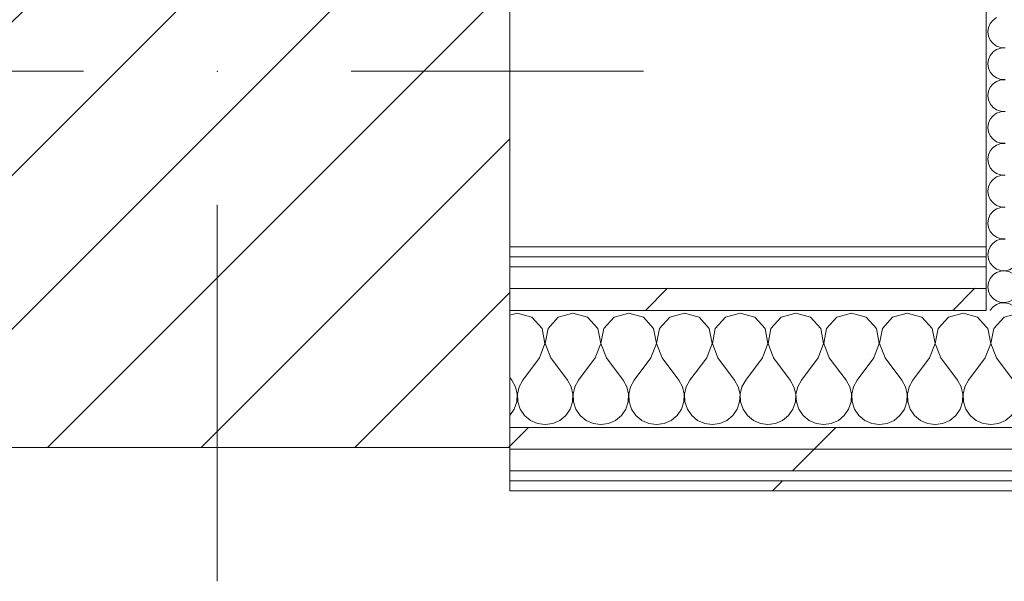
# Model space of a CAD drawing. Header units: millimetres. Extents: x -30280 to 19093, y -17460 to 4378.
# Tile 235 of 256: x 486 to 1075, y -17319 to -16983. Entities that reach past the tile are written whole.
import ezdxf

# ---------------------------------------------------------------- set-up
doc = ezdxf.new("R2010")
doc.units = ezdxf.units.MM
doc.header["$MEASUREMENT"] = 0
doc.linetypes.add('Wipeout_Contour', pattern=[1000, 0, -1000])
for name, color, linetype in [('10_ESTR_Pilars', 7, 'Continuous'), ('Nuevo_08_E_Envans secs', 7, 'Continuous'), ('Nuevo_12_FAÇ_Façana', 7, 'Continuous')]:
    doc.layers.add(name, color=color, linetype=linetype)
for name, color, linetype, lineweight in [('10_ESTR_Pilars_Pluma_Nº__20', 1, 'Continuous', 5), ('10_ESTR_Pilars_Pluma_Nº__28', 7, 'Continuous', 20), ('10_ESTR_Pilars_Pluma_Nº__42', 8, 'Continuous', 25), ('Nuevo_08_E_Envans secs_Pluma_Nº__1', 7, 'Continuous', 5), ('Nuevo_12_FAÇ_Façana_Pluma_Nº__1', 7, 'Continuous', 5)]:
    doc.layers.add(name, color=color, linetype=linetype, lineweight=lineweight)
for name, color, linetype, lineweight, true_color in [('Nuevo_08_E_Envans secs_Pluma_Nº__102', 7, 'Continuous', 5, 0xcccccc), ('Nuevo_12_FAÇ_Façana_Pluma_Nº__102', 7, 'Continuous', 5, 0xcccccc), ('Nuevo_12_FAÇ_Façana_Pluma_Nº__171', 171, 'Continuous', 13, 0xaaaaff), ('Nuevo_12_FAÇ_Façana_Pluma_Nº__177', 7, 'Continuous', 15, 0xf7e046)]:
    doc.layers.add(name, color=color, linetype=linetype, lineweight=lineweight, true_color=true_color)
pattern_1 = [(45, (0, 0), (-183.8478, 183.8478), [195, -65]), (45, (7e-14, 183.85), (-183.8478, 183.8478), [195, -65])]

# ---------------------------------------------------------------- blocks, each defined once
blk = doc.blocks.new('*X83')
at = {"layer": 'Nuevo_12_FAÇ_Façana_Pluma_Nº__102', "color": 254, "linetype": 'Continuous', "lineweight": 5, "true_color": 0xcccccc}
for p, q in [((1074.57, -17161.13), (1068.43, -17167.86)), ((1083.33, -17158.64), (1074.57, -17161.13)), ((1092.1, -17161.13), (1083.33, -17158.64)), ((1098.24, -17167.86), (1092.1, -17161.13)), ((1064.91, -17167.86), (1063.89, -17166.74)), ((1066.6, -17176.81), (1064.91, -17167.86)), ((1068.43, -17167.86), (1066.73, -17176.81)), ((1099.93, -17176.81), (1098.24, -17167.86)), ((1101.76, -17167.86), (1100.07, -17176.81)), ((1103.89, -17165.52), (1101.76, -17167.86)), ((1063.89, -17183.86), (1066.6, -17176.81)), ((1066.73, -17176.81), (1070, -17185.31)), ((1096.67, -17185.31), (1099.93, -17176.81)), ((1100.07, -17176.81), (1103.33, -17185.31)), ((1070, -17185.31), (1080, -17198.64)), ((1096.67, -17185.31), (1086.67, -17198.64)), ((1103.33, -17185.31), (1103.89, -17186.05)), ((1082.23, -17202.67), (1080, -17198.64)), ((1086.67, -17198.64), (1084.44, -17202.67)), ((1083.27, -17207.15), (1082.23, -17202.67)), ((1084.44, -17202.67), (1083.4, -17207.15)), ((1083.04, -17211.74), (1083.27, -17207.15)), ((1083.4, -17207.15), (1083.62, -17211.74)), ((1078.97, -17219.89), (1081.57, -17216.1)), ((1081.57, -17216.1), (1083.04, -17211.74)), ((1083.62, -17211.74), (1085.09, -17216.1)), ((1085.09, -17216.1), (1087.7, -17219.89)), ((1075.43, -17222.82), (1078.97, -17219.89)), ((1087.7, -17219.89), (1091.24, -17222.82)), ((1063.89, -17224.92), (1066.67, -17225.31)), ((1066.67, -17225.31), (1071.22, -17224.67)), ((1071.22, -17224.67), (1075.43, -17222.82)), ((1091.24, -17222.82), (1095.45, -17224.67)), ((1095.45, -17224.67), (1100, -17225.31)), ((1100, -17225.31), (1103.89, -17224.77))]:
    blk.add_line(p, q, dxfattribs=at)
blk = doc.blocks.new('*X84')
at = {"layer": 'Nuevo_12_FAÇ_Façana_Pluma_Nº__102', "color": 254, "linetype": 'Continuous', "lineweight": 5, "true_color": 0xcccccc}
for p, q in [((783.33, -17158.64), (778.89, -17159.9)), ((792.1, -17161.13), (783.33, -17158.64)), ((798.24, -17167.86), (792.1, -17161.13)), ((807.9, -17161.13), (801.76, -17167.86)), ((816.67, -17158.64), (807.9, -17161.13)), ((825.43, -17161.13), (816.67, -17158.64)), ((831.57, -17167.86), (825.43, -17161.13)), ((841.24, -17161.13), (835.09, -17167.86)), ((850, -17158.64), (841.24, -17161.13)), ((858.76, -17161.13), (850, -17158.64)), ((864.91, -17167.86), (858.76, -17161.13)), ((874.57, -17161.13), (868.43, -17167.86)), ((883.33, -17158.64), (874.57, -17161.13)), ((892.1, -17161.13), (883.33, -17158.64)), ((898.24, -17167.86), (892.1, -17161.13)), ((907.9, -17161.13), (901.76, -17167.86)), ((916.67, -17158.64), (907.9, -17161.13)), ((925.43, -17161.13), (916.67, -17158.64)), ((931.57, -17167.86), (925.43, -17161.13)), ((941.24, -17161.13), (935.09, -17167.86)), ((950, -17158.64), (941.24, -17161.13)), ((958.76, -17161.13), (950, -17158.64)), ((964.91, -17167.86), (958.76, -17161.13)), ((974.57, -17161.13), (968.43, -17167.86)), ((983.33, -17158.64), (974.57, -17161.13)), ((992.1, -17161.13), (983.33, -17158.64)), ((998.24, -17167.86), (992.1, -17161.13)), ((1007.9, -17161.13), (1001.76, -17167.86)), ((1016.67, -17158.64), (1007.9, -17161.13)), ((1025.43, -17161.13), (1016.67, -17158.64)), ((1031.57, -17167.86), (1025.43, -17161.13)), ((1041.24, -17161.13), (1035.09, -17167.86)), ((1050, -17158.64), (1041.24, -17161.13)), ((1058.76, -17161.13), (1050, -17158.64)), ((1063.89, -17166.74), (1058.76, -17161.13)), ((799.93, -17176.81), (798.24, -17167.86)), ((801.76, -17167.86), (800.07, -17176.81)), ((833.27, -17176.81), (831.57, -17167.86)), ((835.09, -17167.86), (833.4, -17176.81)), ((866.6, -17176.81), (864.91, -17167.86)), ((868.43, -17167.86), (866.73, -17176.81)), ((899.93, -17176.81), (898.24, -17167.86)), ((901.76, -17167.86), (900.07, -17176.81)), ((933.27, -17176.81), (931.57, -17167.86)), ((935.09, -17167.86), (933.4, -17176.81)), ((966.6, -17176.81), (964.91, -17167.86)), ((968.43, -17167.86), (966.73, -17176.81)), ((999.93, -17176.81), (998.24, -17167.86)), ((1001.76, -17167.86), (1000.07, -17176.81)), ((1033.27, -17176.81), (1031.57, -17167.86)), ((1035.09, -17167.86), (1033.4, -17176.81)), ((796.67, -17185.31), (799.93, -17176.81)), ((800.07, -17176.81), (803.33, -17185.31)), ((830, -17185.31), (833.27, -17176.81)), ((833.4, -17176.81), (836.67, -17185.31)), ((863.33, -17185.31), (866.6, -17176.81)), ((866.73, -17176.81), (870, -17185.31)), ((896.67, -17185.31), (899.93, -17176.81)), ((900.07, -17176.81), (903.33, -17185.31)), ((930, -17185.31), (933.27, -17176.81)), ((933.4, -17176.81), (936.67, -17185.31)), ((963.33, -17185.31), (966.6, -17176.81)), ((966.73, -17176.81), (970, -17185.31)), ((996.67, -17185.31), (999.93, -17176.81)), ((1000.07, -17176.81), (1003.33, -17185.31)), ((1030, -17185.31), (1033.27, -17176.81)), ((1033.4, -17176.81), (1036.67, -17185.31)), ((796.67, -17185.31), (786.67, -17198.64)), ((803.33, -17185.31), (813.33, -17198.64)), ((830, -17185.31), (820, -17198.64)), ((836.67, -17185.31), (846.67, -17198.64)), ((863.33, -17185.31), (853.33, -17198.64)), ((870, -17185.31), (880, -17198.64)), ((896.67, -17185.31), (886.67, -17198.64)), ((903.33, -17185.31), (913.33, -17198.64)), ((930, -17185.31), (920, -17198.64)), ((936.67, -17185.31), (946.67, -17198.64)), ((963.33, -17185.31), (953.33, -17198.64)), ((970, -17185.31), (980, -17198.64)), ((996.67, -17185.31), (986.67, -17198.64)), ((1003.33, -17185.31), (1013.33, -17198.64)), ((1030, -17185.31), (1020, -17198.64)), ((1036.67, -17185.31), (1046.67, -17198.64)), ((1063.33, -17185.31), (1053.33, -17198.64)), ((1063.33, -17185.31), (1063.89, -17183.86)), ((778.89, -17197.16), (780, -17198.64)), ((782.23, -17202.67), (780, -17198.64)), ((786.67, -17198.64), (784.44, -17202.67)), ((815.56, -17202.67), (813.33, -17198.64)), ((820, -17198.64), (817.77, -17202.67)), ((848.89, -17202.67), (846.67, -17198.64)), ((853.33, -17198.64), (851.11, -17202.67)), ((882.23, -17202.67), (880, -17198.64)), ((886.67, -17198.64), (884.44, -17202.67)), ((915.56, -17202.67), (913.33, -17198.64)), ((920, -17198.64), (917.77, -17202.67)), ((948.89, -17202.67), (946.67, -17198.64)), ((953.33, -17198.64), (951.11, -17202.67)), ((982.23, -17202.67), (980, -17198.64)), ((986.67, -17198.64), (984.44, -17202.67)), ((1015.56, -17202.67), (1013.33, -17198.64)), ((1020, -17198.64), (1017.77, -17202.67)), ((1048.89, -17202.67), (1046.67, -17198.64)), ((1053.33, -17198.64), (1051.11, -17202.67)), ((783.27, -17207.15), (782.23, -17202.67)), ((784.44, -17202.67), (783.4, -17207.15)), ((816.6, -17207.15), (815.56, -17202.67)), ((817.77, -17202.67), (816.73, -17207.15)), ((849.93, -17207.15), (848.89, -17202.67)), ((851.11, -17202.67), (850.07, -17207.15)), ((883.27, -17207.15), (882.23, -17202.67)), ((884.44, -17202.67), (883.4, -17207.15)), ((916.6, -17207.15), (915.56, -17202.67)), ((917.77, -17202.67), (916.73, -17207.15)), ((949.93, -17207.15), (948.89, -17202.67)), ((951.11, -17202.67), (950.07, -17207.15)), ((983.27, -17207.15), (982.23, -17202.67)), ((984.44, -17202.67), (983.4, -17207.15)), ((1016.6, -17207.15), (1015.56, -17202.67)), ((1017.77, -17202.67), (1016.73, -17207.15)), ((1049.93, -17207.15), (1048.89, -17202.67)), ((1051.11, -17202.67), (1050.07, -17207.15)), ((783.04, -17211.74), (783.27, -17207.15)), ((783.4, -17207.15), (783.62, -17211.74)), ((816.38, -17211.74), (816.6, -17207.15)), ((816.73, -17207.15), (816.96, -17211.74)), ((849.71, -17211.74), (849.93, -17207.15)), ((850.07, -17207.15), (850.29, -17211.74)), ((883.04, -17211.74), (883.27, -17207.15)), ((883.4, -17207.15), (883.62, -17211.74)), ((916.38, -17211.74), (916.6, -17207.15)), ((916.73, -17207.15), (916.96, -17211.74)), ((949.71, -17211.74), (949.93, -17207.15)), ((950.07, -17207.15), (950.29, -17211.74)), ((983.04, -17211.74), (983.27, -17207.15)), ((983.4, -17207.15), (983.62, -17211.74)), ((1016.38, -17211.74), (1016.6, -17207.15)), ((1016.73, -17207.15), (1016.96, -17211.74)), ((1049.71, -17211.74), (1049.93, -17207.15)), ((1050.07, -17207.15), (1050.29, -17211.74)), ((778.97, -17219.89), (781.57, -17216.1)), ((781.57, -17216.1), (783.04, -17211.74)), ((783.62, -17211.74), (785.09, -17216.1)), ((785.09, -17216.1), (787.7, -17219.89)), ((812.3, -17219.89), (814.91, -17216.1)), ((814.91, -17216.1), (816.38, -17211.74)), ((816.96, -17211.74), (818.43, -17216.1)), ((818.43, -17216.1), (821.03, -17219.89)), ((845.64, -17219.89), (848.24, -17216.1)), ((848.24, -17216.1), (849.71, -17211.74)), ((850.29, -17211.74), (851.76, -17216.1)), ((851.76, -17216.1), (854.36, -17219.89)), ((878.97, -17219.89), (881.57, -17216.1)), ((881.57, -17216.1), (883.04, -17211.74)), ((883.62, -17211.74), (885.09, -17216.1)), ((885.09, -17216.1), (887.7, -17219.89)), ((912.3, -17219.89), (914.91, -17216.1)), ((914.91, -17216.1), (916.38, -17211.74)), ((916.96, -17211.74), (918.43, -17216.1)), ((918.43, -17216.1), (921.03, -17219.89)), ((945.64, -17219.89), (948.24, -17216.1)), ((948.24, -17216.1), (949.71, -17211.74)), ((950.29, -17211.74), (951.76, -17216.1)), ((951.76, -17216.1), (954.36, -17219.89)), ((978.97, -17219.89), (981.57, -17216.1)), ((981.57, -17216.1), (983.04, -17211.74)), ((983.62, -17211.74), (985.09, -17216.1)), ((985.09, -17216.1), (987.7, -17219.89)), ((1012.3, -17219.89), (1014.91, -17216.1)), ((1014.91, -17216.1), (1016.38, -17211.74)), ((1016.96, -17211.74), (1018.43, -17216.1)), ((1018.43, -17216.1), (1021.03, -17219.89)), ((1045.64, -17219.89), (1048.24, -17216.1)), ((1048.24, -17216.1), (1049.71, -17211.74)), ((1050.29, -17211.74), (1051.76, -17216.1)), ((1051.76, -17216.1), (1054.36, -17219.89)), ((778.89, -17219.95), (778.97, -17219.89)), ((787.7, -17219.89), (791.24, -17222.82)), ((808.76, -17222.82), (812.3, -17219.89)), ((821.03, -17219.89), (824.57, -17222.82)), ((842.1, -17222.82), (845.64, -17219.89)), ((854.36, -17219.89), (857.9, -17222.82)), ((875.43, -17222.82), (878.97, -17219.89)), ((887.7, -17219.89), (891.24, -17222.82)), ((908.76, -17222.82), (912.3, -17219.89)), ((921.03, -17219.89), (924.57, -17222.82)), ((942.1, -17222.82), (945.64, -17219.89)), ((954.36, -17219.89), (957.9, -17222.82)), ((975.43, -17222.82), (978.97, -17219.89)), ((987.7, -17219.89), (991.24, -17222.82)), ((1008.76, -17222.82), (1012.3, -17219.89)), ((1021.03, -17219.89), (1024.57, -17222.82)), ((1042.1, -17222.82), (1045.64, -17219.89)), ((1054.36, -17219.89), (1057.9, -17222.82)), ((791.24, -17222.82), (795.45, -17224.67)), ((795.45, -17224.67), (800, -17225.31)), ((800, -17225.31), (804.55, -17224.67)), ((804.55, -17224.67), (808.76, -17222.82)), ((824.57, -17222.82), (828.78, -17224.67)), ((828.78, -17224.67), (833.33, -17225.31)), ((833.33, -17225.31), (837.89, -17224.67)), ((837.89, -17224.67), (842.1, -17222.82)), ((857.9, -17222.82), (862.11, -17224.67)), ((862.11, -17224.67), (866.67, -17225.31)), ((866.67, -17225.31), (871.22, -17224.67)), ((871.22, -17224.67), (875.43, -17222.82)), ((891.24, -17222.82), (895.45, -17224.67)), ((895.45, -17224.67), (900, -17225.31)), ((900, -17225.31), (904.55, -17224.67)), ((904.55, -17224.67), (908.76, -17222.82)), ((924.57, -17222.82), (928.78, -17224.67)), ((928.78, -17224.67), (933.33, -17225.31)), ((933.33, -17225.31), (937.89, -17224.67)), ((937.89, -17224.67), (942.1, -17222.82)), ((957.9, -17222.82), (962.11, -17224.67)), ((962.11, -17224.67), (966.67, -17225.31)), ((966.67, -17225.31), (971.22, -17224.67)), ((971.22, -17224.67), (975.43, -17222.82)), ((991.24, -17222.82), (995.45, -17224.67)), ((995.45, -17224.67), (1000, -17225.31)), ((1000, -17225.31), (1004.55, -17224.67)), ((1004.55, -17224.67), (1008.76, -17222.82)), ((1024.57, -17222.82), (1028.78, -17224.67)), ((1028.78, -17224.67), (1033.33, -17225.31)), ((1033.33, -17225.31), (1037.89, -17224.67)), ((1037.89, -17224.67), (1042.1, -17222.82)), ((1057.9, -17222.82), (1062.11, -17224.67)), ((1062.11, -17224.67), (1063.89, -17224.92))]:
    blk.add_line(p, q, dxfattribs=at)
blk = doc.blocks.new('Muro_60_1', base_point=(5828.89, -17264.98))
at = {"color": 254, "linetype": 'Wipeout_Contour', "lineweight": 0, "ltscale": 68589.359826}
blk.add_wipeout([(1063.89, -17118.98), (778.89, -17118.98), (778.89, -17124.98), (1063.89, -17124.98)], dxfattribs=at).dxf.layer = 'Nuevo_12_FAÇ_Façana'
at = {"color": 254, "linetype": 'Wipeout_Contour', "lineweight": 0, "ltscale": 68651.268243}
blk.add_wipeout([(1063.89, -17130.98), (778.89, -17130.98), (778.89, -17143.98), (1063.89, -17143.98)], dxfattribs=at).dxf.layer = 'Nuevo_12_FAÇ_Façana'
at = {"color": 254, "linetype": 'Wipeout_Contour', "lineweight": 0, "ltscale": 69742.432847}
blk.add_wipeout([(778.89, -17258.98), (778.89, -17264.98), (3389.84, -17264.98), (3389.84, -17258.98)], dxfattribs=at).dxf.layer = 'Nuevo_12_FAÇ_Façana'
at = {"layer": 'Nuevo_12_FAÇ_Façana_Pluma_Nº__171', "linetype": 'Continuous', "lineweight": 13, "true_color": 0xaaaaff}
h = blk.add_hatch(dxfattribs=at)
h.set_pattern_fill('Panellat_HPL_0001', color=161, style=0, pattern_type=2)
h.set_pattern_definition(pattern_1)
h.paths.add_polyline_path([(1063.89, -17118.98), (778.89, -17118.98), (778.89, -17124.98), (1063.89, -17124.98)])
h = blk.add_hatch(dxfattribs=at)
h.set_pattern_fill('Panellat_HPL_0001', color=161, style=0, pattern_type=2)
h.set_pattern_definition(pattern_1)
h.paths.add_polyline_path([(778.89, -17258.98), (778.89, -17264.98), (3389.84, -17264.98), (3389.84, -17258.98)])
at = {"layer": 'Nuevo_12_FAÇ_Façana_Pluma_Nº__177', "linetype": 'Continuous', "lineweight": 15, "true_color": 0xf7e046}
h = blk.add_hatch(dxfattribs=at)
h.set_pattern_fill('Panellat_HPL_0001', color=53, style=0, pattern_type=2)
h.set_pattern_definition(pattern_1)
h.paths.add_polyline_path([(1063.89, -17130.98), (778.89, -17130.98), (778.89, -17143.98), (1063.89, -17143.98)])
at = {"layer": 'Nuevo_12_FAÇ_Façana_Pluma_Nº__1', "color": 7, "linetype": 'Continuous', "lineweight": 5}
for p, q in [((1063.89, -17118.98), (1063.89, -17124.98)), ((1063.89, -17124.98), (778.89, -17124.98)), ((1063.89, -17124.98), (1063.89, -17130.98)), ((1063.89, -17130.98), (778.89, -17130.98)), ((3389.84, -17258.98), (778.89, -17258.98))]:
    blk.add_line(p, q, dxfattribs=at)
at = {"layer": 'Nuevo_12_FAÇ_Façana_Pluma_Nº__1', "color": 7, "linetype": 'Continuous', "lineweight": 5, "flags": 128}
for points in [[(1063.89, -17118.98), (778.89, -17118.98)], [(778.89, -17258.98), (778.89, -17264.98)], [(778.89, -17264.98), (3389.84, -17264.98)]]:
    blk.add_lwpolyline(points, dxfattribs=at)
at = {"color": 254, "linetype": 'Wipeout_Contour', "lineweight": 0, "ltscale": 68703.191531}
blk.add_wipeout([(1063.89, -17143.98), (778.89, -17143.98), (778.89, -17156.98), (1063.89, -17156.98)], dxfattribs=at).dxf.layer = 'Nuevo_12_FAÇ_Façana'
at = {"layer": 'Nuevo_12_FAÇ_Façana_Pluma_Nº__177', "linetype": 'Continuous', "lineweight": 15, "true_color": 0xf7e046}
h = blk.add_hatch(dxfattribs=at)
h.set_pattern_fill('Panellat_HPL_0001', color=53, style=0, pattern_type=2)
h.set_pattern_definition(pattern_1)
h.paths.add_polyline_path([(1063.89, -17143.98), (778.89, -17143.98), (778.89, -17156.98), (1063.89, -17156.98)])
at = {"layer": 'Nuevo_12_FAÇ_Façana_Pluma_Nº__1', "color": 7, "linetype": 'Continuous', "lineweight": 5}
for p, q in [((1063.89, -17130.98), (1063.89, -17143.98)), ((1063.89, -17143.98), (778.89, -17143.98)), ((1063.89, -17143.98), (1063.89, -17156.98)), ((1063.89, -17156.98), (778.89, -17156.98))]:
    blk.add_line(p, q, dxfattribs=at)
at = {"layer": 'Nuevo_12_FAÇ_Façana', "color": 7, "lineweight": 20}
for name in ['*X84', '*X83']:
    blk.add_blockref(name, (0, 0), dxfattribs=at)
at = {"color": 254, "linetype": 'Wipeout_Contour', "lineweight": 0, "ltscale": 69629.560985}
blk.add_wipeout([(778.89, -17226.98), (778.89, -17239.98), (3389.84, -17239.98), (3389.84, -17226.98)], dxfattribs=at).dxf.layer = 'Nuevo_12_FAÇ_Façana'
at = {"layer": 'Nuevo_12_FAÇ_Façana_Pluma_Nº__177', "linetype": 'Continuous', "lineweight": 15, "true_color": 0xf7e046}
h = blk.add_hatch(dxfattribs=at)
h.set_pattern_fill('Panellat_HPL_0001', color=53, style=0, pattern_type=2)
h.set_pattern_definition(pattern_1)
h.paths.add_polyline_path([(778.89, -17226.98), (778.89, -17239.98), (3389.84, -17239.98), (3389.84, -17226.98)])
at = {"layer": 'Nuevo_12_FAÇ_Façana_Pluma_Nº__1', "color": 7, "linetype": 'Continuous', "lineweight": 5}
blk.add_line((3389.84, -17226.98), (778.89, -17226.98), dxfattribs=at)
at = {"color": 254, "linetype": 'Wipeout_Contour', "lineweight": 0, "ltscale": 69681.046029}
blk.add_wipeout([(778.89, -17239.98), (778.89, -17252.98), (3389.84, -17252.98), (3389.84, -17239.98)], dxfattribs=at).dxf.layer = 'Nuevo_12_FAÇ_Façana'
at = {"layer": 'Nuevo_12_FAÇ_Façana_Pluma_Nº__177', "linetype": 'Continuous', "lineweight": 15, "true_color": 0xf7e046}
h = blk.add_hatch(dxfattribs=at)
h.set_pattern_fill('Panellat_HPL_0001', color=53, style=0, pattern_type=2)
h.set_pattern_definition(pattern_1)
h.paths.add_polyline_path([(778.89, -17239.98), (778.89, -17252.98), (3389.84, -17252.98), (3389.84, -17239.98)])
at = {"layer": 'Nuevo_12_FAÇ_Façana_Pluma_Nº__1', "color": 7, "linetype": 'Continuous', "lineweight": 5}
for p, q in [((3389.84, -17239.98), (778.89, -17239.98)), ((3389.84, -17252.98), (778.89, -17252.98))]:
    blk.add_line(p, q, dxfattribs=at)
at = {"layer": 'Nuevo_12_FAÇ_Façana_Pluma_Nº__1', "color": 7, "linetype": 'Continuous', "lineweight": 5, "flags": 128}
for points in [[(778.89, -17238.98), (778.89, -17239.98)], [(778.89, -17239.98), (778.89, -17252.98)], [(778.89, -17252.98), (778.89, -17258.98)]]:
    blk.add_lwpolyline(points, dxfattribs=at)
blk = doc.blocks.new('*X527')
at = {"layer": 'Nuevo_08_E_Envans secs_Pluma_Nº__102', "color": 254, "linetype": 'Continuous', "lineweight": 5, "true_color": 0xcccccc}
for p, q in [((1065.21, -17121.21), (1064.84, -17123.81)), ((1066.19, -17118.98), (1065.21, -17121.21)), ((1087.7, -17121.9), (1083.8, -17118.98)), ((1087.7, -17121.9), (1092.56, -17123.77)), ((1097.67, -17122.8), (1101.52, -17119.29)), ((1101.52, -17119.29), (1101.61, -17118.98)), ((1064.84, -17123.81), (1065.01, -17124.98)), ((1092.56, -17123.85), (1089.62, -17124.98)), ((1092.56, -17123.77), (1097.67, -17122.8)), ((1097.67, -17124.81), (1092.56, -17123.85)), ((1097.85, -17124.98), (1097.67, -17124.81))]:
    blk.add_line(p, q, dxfattribs=at)
blk = doc.blocks.new('*X528')
at = {"layer": 'Nuevo_08_E_Envans secs_Pluma_Nº__102', "color": 254, "linetype": 'Continuous', "lineweight": 5, "true_color": 0xcccccc}
for p, q in [((1065.01, -17124.98), (1065.21, -17126.41)), ((1065.21, -17126.41), (1066.27, -17128.82)), ((1087.7, -17125.71), (1080.69, -17130.98)), ((1089.62, -17124.98), (1087.7, -17125.71)), ((1101.52, -17128.33), (1097.85, -17124.98)), ((1102.27, -17130.98), (1101.52, -17128.33)), ((1066.27, -17128.82), (1067.94, -17130.84)), ((1067.94, -17130.84), (1068.14, -17130.98))]:
    blk.add_line(p, q, dxfattribs=at)
blk = doc.blocks.new('*X529')
at = {"layer": 'Nuevo_08_E_Envans secs_Pluma_Nº__102', "color": 254, "linetype": 'Continuous', "lineweight": 5, "true_color": 0xcccccc}
for p, q in [((1070.11, -17134.34), (1067.94, -17135.83)), ((1068.14, -17130.98), (1070.11, -17132.33)), ((1070.11, -17132.33), (1072.6, -17133.17)), ((1072.6, -17133.5), (1070.11, -17134.34)), ((1072.6, -17133.17), (1075.22, -17133.29)), ((1075.22, -17133.37), (1072.6, -17133.5)), ((1075.22, -17133.29), (1077.78, -17132.7)), ((1077.78, -17133.97), (1075.22, -17133.37)), ((1077.78, -17132.7), (1080.08, -17131.43)), ((1080.08, -17135.24), (1077.78, -17133.97)), ((1080.69, -17130.98), (1080.08, -17131.43)), ((1101.52, -17138.34), (1102.94, -17133.33)), ((1102.94, -17133.33), (1102.27, -17130.98)), ((1065.21, -17140.25), (1064.84, -17142.86)), ((1066.27, -17137.85), (1065.21, -17140.25)), ((1067.94, -17135.83), (1066.27, -17137.85)), ((1087.7, -17140.95), (1080.08, -17135.24)), ((1097.67, -17141.85), (1101.52, -17138.34)), ((1064.84, -17142.86), (1065, -17143.98)), ((1087.7, -17140.95), (1092.56, -17142.82)), ((1092.56, -17142.9), (1089.75, -17143.98)), ((1092.56, -17142.82), (1097.67, -17141.85)), ((1097.67, -17143.86), (1092.56, -17142.9)), ((1097.8, -17143.98), (1097.67, -17143.86))]:
    blk.add_line(p, q, dxfattribs=at)
blk = doc.blocks.new('*X530')
at = {"layer": 'Nuevo_08_E_Envans secs_Pluma_Nº__102', "color": 254, "linetype": 'Continuous', "lineweight": 5, "true_color": 0xcccccc}
for p, q in [((1065, -17143.98), (1065.21, -17145.46)), ((1065.21, -17145.46), (1066.27, -17147.86)), ((1087.7, -17144.76), (1080.08, -17150.48)), ((1089.75, -17143.98), (1087.7, -17144.76)), ((1101.52, -17147.37), (1097.8, -17143.98)), ((1066.27, -17147.86), (1067.94, -17149.89)), ((1067.94, -17149.89), (1070.11, -17151.38)), ((1070.11, -17151.38), (1072.6, -17152.22)), ((1075.22, -17152.34), (1077.78, -17151.75)), ((1077.78, -17151.75), (1080.08, -17150.48)), ((1102.94, -17152.38), (1101.52, -17147.37)), ((1066.27, -17156.9), (1066.23, -17156.98)), ((1067.94, -17154.87), (1066.27, -17156.9)), ((1070.11, -17153.39), (1067.94, -17154.87)), ((1072.6, -17152.55), (1070.11, -17153.39)), ((1072.6, -17152.22), (1075.22, -17152.34)), ((1075.22, -17152.42), (1072.6, -17152.55)), ((1077.78, -17153.01), (1075.22, -17152.42)), ((1080.08, -17154.29), (1077.78, -17153.01)), ((1083.67, -17156.98), (1080.08, -17154.29)), ((1101.63, -17156.98), (1102.94, -17152.38))]:
    blk.add_line(p, q, dxfattribs=at)
blk = doc.blocks.new('*X531')
at = {"layer": 'Nuevo_08_E_Envans secs_Pluma_Nº__102', "color": 254, "linetype": 'Continuous', "lineweight": 5, "true_color": 0xcccccc}
for p, q in [((1066.27, -16985.47), (1065.21, -16987.87)), ((1067.94, -16983.45), (1066.27, -16985.47)), ((1070.11, -16981.96), (1067.94, -16983.45)), ((1065.21, -16987.87), (1064.84, -16990.48)), ((1064.84, -16990.48), (1065.21, -16993.08)), ((1065.21, -16993.08), (1066.27, -16995.48)), ((1066.27, -16995.48), (1067.94, -16997.51)), ((1067.94, -16997.51), (1070.11, -16998.99)), ((1066.27, -17004.52), (1065.21, -17006.92)), ((1067.94, -17002.49), (1066.27, -17004.52)), ((1070.11, -17001.01), (1067.94, -17002.49)), ((1070.11, -16998.99), (1072.6, -16999.83)), ((1072.6, -17000.17), (1070.11, -17001.01)), ((1072.6, -16999.83), (1075.22, -16999.96)), ((1075.22, -17000.04), (1072.6, -17000.17)), ((1065.21, -17006.92), (1064.84, -17009.52)), ((1064.84, -17009.52), (1065.21, -17012.13)), ((1065.21, -17012.13), (1066.27, -17014.53)), ((1066.27, -17014.53), (1067.94, -17016.55)), ((1067.94, -17016.55), (1070.11, -17018.04)), ((1067.94, -17021.54), (1066.27, -17023.56)), ((1070.11, -17020.05), (1067.94, -17021.54)), ((1070.11, -17018.04), (1072.6, -17018.88)), ((1072.6, -17019.21), (1070.11, -17020.05)), ((1072.6, -17018.88), (1075.22, -17019.01)), ((1075.22, -17019.09), (1072.6, -17019.21)), ((1065.21, -17025.97), (1064.84, -17028.57)), ((1066.27, -17023.56), (1065.21, -17025.97)), ((1064.84, -17028.57), (1065.21, -17031.17)), ((1065.21, -17031.17), (1066.27, -17033.58)), ((1066.27, -17033.58), (1067.94, -17035.6)), ((1067.94, -17035.6), (1070.11, -17037.09)), ((1070.11, -17039.1), (1067.94, -17040.59)), ((1070.11, -17037.09), (1072.6, -17037.93)), ((1072.6, -17038.26), (1070.11, -17039.1)), ((1072.6, -17037.93), (1075.22, -17038.06)), ((1075.22, -17038.13), (1072.6, -17038.26)), ((1065.21, -17045.02), (1064.84, -17047.62)), ((1066.27, -17042.61), (1065.21, -17045.02)), ((1067.94, -17040.59), (1066.27, -17042.61)), ((1064.84, -17047.62), (1065.21, -17050.22)), ((1065.21, -17050.22), (1066.27, -17052.63)), ((1066.27, -17052.63), (1067.94, -17054.65)), ((1067.94, -17054.65), (1070.11, -17056.14)), ((1070.11, -17056.14), (1072.6, -17056.98)), ((1072.6, -17057.31), (1070.11, -17058.15)), ((1072.6, -17056.98), (1075.22, -17057.1)), ((1075.22, -17057.18), (1072.6, -17057.31)), ((1066.27, -17061.66), (1065.21, -17064.06)), ((1067.94, -17059.64), (1066.27, -17061.66)), ((1070.11, -17058.15), (1067.94, -17059.64)), ((1065.21, -17064.06), (1064.84, -17066.67)), ((1064.84, -17066.67), (1065.21, -17069.27)), ((1065.21, -17069.27), (1066.27, -17071.67)), ((1066.27, -17071.67), (1067.94, -17073.7)), ((1067.94, -17073.7), (1070.11, -17075.19)), ((1070.11, -17075.19), (1072.6, -17076.02)), ((1066.27, -17080.71), (1065.21, -17083.11)), ((1067.94, -17078.68), (1066.27, -17080.71)), ((1070.11, -17077.2), (1067.94, -17078.68)), ((1072.6, -17076.36), (1070.11, -17077.2)), ((1072.6, -17076.02), (1075.22, -17076.15)), ((1075.22, -17076.23), (1072.6, -17076.36)), ((1065.21, -17083.11), (1064.84, -17085.71)), ((1064.84, -17085.71), (1065.21, -17088.32)), ((1065.21, -17088.32), (1066.27, -17090.72)), ((1066.27, -17090.72), (1067.94, -17092.74)), ((1067.94, -17092.74), (1070.11, -17094.23)), ((1067.94, -17097.73), (1066.27, -17099.75)), ((1070.11, -17096.24), (1067.94, -17097.73)), ((1070.11, -17094.23), (1072.6, -17095.07)), ((1072.6, -17095.4), (1070.11, -17096.24)), ((1072.6, -17095.07), (1075.22, -17095.2)), ((1075.22, -17095.28), (1072.6, -17095.4)), ((1065.21, -17102.16), (1064.84, -17104.76)), ((1064.84, -17104.76), (1065.21, -17107.36)), ((1066.27, -17099.75), (1065.21, -17102.16)), ((1065.21, -17107.36), (1066.27, -17109.77)), ((1066.27, -17109.77), (1067.94, -17111.79)), ((1067.94, -17111.79), (1070.11, -17113.28)), ((1070.11, -17115.29), (1067.94, -17116.78)), ((1070.11, -17113.28), (1072.6, -17114.12)), ((1072.6, -17114.45), (1070.11, -17115.29)), ((1072.6, -17114.12), (1075.22, -17114.25)), ((1075.22, -17114.32), (1072.6, -17114.45)), ((1066.27, -17118.8), (1066.19, -17118.98)), ((1067.94, -17116.78), (1066.27, -17118.8))]:
    blk.add_line(p, q, dxfattribs=at)
blk = doc.blocks.new('Muro_138_1', base_point=(1063.89, -17264.98))
at = {"layer": 'Nuevo_08_E_Envans secs_Pluma_Nº__1', "color": 7, "linetype": 'Continuous', "lineweight": 5, "flags": 128}
blk.add_lwpolyline([(1063.89, -16738.98), (1063.89, -17118.98)], dxfattribs=at)
at = {"layer": 'Nuevo_12_FAÇ_Façana_Pluma_Nº__1', "color": 7, "linetype": 'Continuous', "lineweight": 5}
for p, q in [((1063.89, -17118.98), (1063.89, -17124.98)), ((1063.89, -17124.98), (1063.89, -17130.98)), ((1063.89, -17130.98), (1063.89, -17143.98)), ((1063.89, -17143.98), (1063.89, -17156.98))]:
    blk.add_line(p, q, dxfattribs=at)
at = {"layer": 'Nuevo_08_E_Envans secs', "color": 7, "lineweight": 20}
for name in ['*X531', '*X527', '*X528', '*X529', '*X530']:
    blk.add_blockref(name, (0, 0), dxfattribs=at)
blk = doc.blocks.new('Pilar_26_1', base_point=(603.89, -17013.98))
at = {"color": 254, "linetype": 'Wipeout_Contour', "lineweight": 0, "ltscale": 68102.360843}
blk.add_wipeout([(428.89, -17238.98), (778.89, -17238.98), (778.89, -16788.98), (428.89, -16788.98)], dxfattribs=at).dxf.layer = '10_ESTR_Pilars'
at = {"layer": '10_ESTR_Pilars_Pluma_Nº__42', "linetype": 'Continuous', "lineweight": 25}
h = blk.add_hatch(dxfattribs=at)
h.set_pattern_fill('00_GCT_trama_45º_e1_400__05', color=8, style=0, pattern_type=2)
h.set_pattern_definition([(45, (0, 0), (-45.96194, 45.96194), [])])
h.paths.add_polyline_path([(428.89, -17238.98), (778.89, -17238.98), (778.89, -16788.98), (428.89, -16788.98)])
at = {"layer": '10_ESTR_Pilars_Pluma_Nº__20', "color": 1, "linetype": 'Continuous', "lineweight": 5}
for p, q in [((523.89, -17013.98), (348.89, -17013.98)), ((683.89, -17013.98), (858.89, -17013.98)), ((603.89, -17093.98), (603.89, -17318.98))]:
    blk.add_line(p, q, dxfattribs=at)
blk.add_point((603.89, -17013.98), dxfattribs=at)
at = {"layer": '10_ESTR_Pilars_Pluma_Nº__28', "color": 7, "linetype": 'Continuous', "lineweight": 20, "flags": 128}
blk.add_lwpolyline([(428.89, -17238.98), (778.89, -17238.98), (778.89, -16788.98), (428.89, -16788.98)], close=True, dxfattribs=at)

msp = doc.modelspace()

# ---------------------------------------------------------------- block references
at = {"layer": 'Nuevo_12_FAÇ_Façana', "color": 7, "lineweight": 20}
msp.add_blockref('Muro_60_1', (5828.891, -17264.976), dxfattribs=at)

# ---------------------------------------------------------------- next in the draw order: block references
at = {"layer": '10_ESTR_Pilars', "color": 7, "lineweight": 20}
msp.add_blockref('Pilar_26_1', (603.891, -17013.976), dxfattribs=at)
at = {"layer": 'Nuevo_08_E_Envans secs', "color": 7, "lineweight": 20}
msp.add_blockref('Muro_138_1', (1063.891, -17264.976), dxfattribs=at)

doc.saveas('drawing.dxf')
